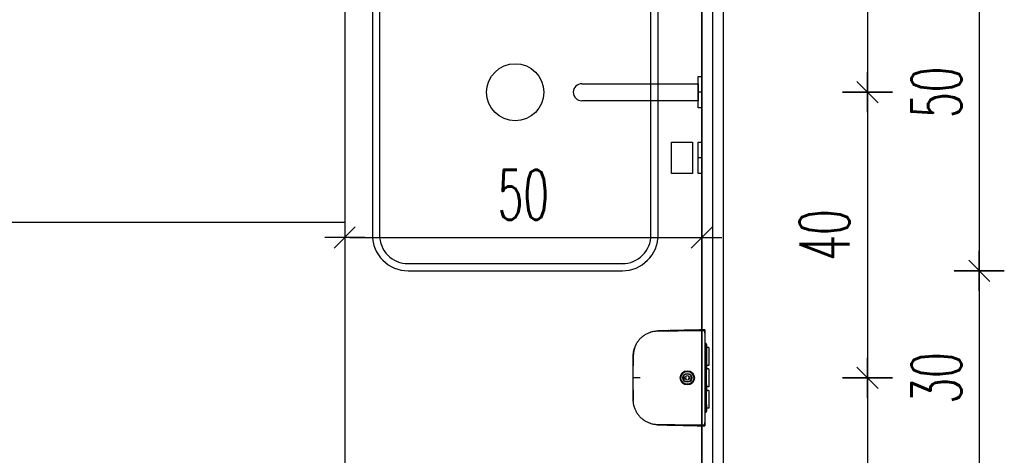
# Model space of a CAD drawing. Header units: centimetres. Extents: x -15121 to 30567, y -60641 to 0.
# Tile 151 of 256: x 6573 to 6711, y -24754 to -24693. Entities that reach past the tile are written whole.
import ezdxf

# ---------------------------------------------------------------- set-up
doc = ezdxf.new("R2010")
doc.units = ezdxf.units.CM
doc.header["$LTSCALE"] = 60
for name, color, linetype in [('AIKA podłoga wc pod meble', 8, 'Continuous'), ('AIKA TYNK', 5, 'Continuous'), ('AIKA widoki wymiarowanie', 7, 'Continuous'), ('AIKA widokowe', 7, 'Continuous'), ('AIKA ŚCIANA', 8, 'Continuous'), ('widokowe', 7, 'Continuous')]:
    doc.layers.add(name, color=color, linetype=linetype)
doc.styles.add('wymiar', font='txt.shx', dxfattribs={"width": 0.6})
doc.dimstyles.new('Dwudziestka', dxfattribs={"dimtxt": 7, "dimasz": 0.7, "dimexe": 5, "dimexo": 0, "dimgap": 2.5, "dimtad": 1, "dimtoh": 1, "dimdec": 3, "dimrnd": 0.5, "dimdsep": 46, "dimtxsty": 'wymiar', "dimblk": 'znacznik', "dimcen": 0, "dimdle": 5, "dimse1": 1, "dimse2": 1, "dimclrd": 256, "dimclre": 256, "dimclrt": 256, "dimadec": 0, "dimazin": 0, "dimtfac": 0.4, "dimtdec": 3, "dimtix": 1, "dimtofl": 0, "dimtmove": 2, "dimatfit": 3, "dimldrblk": 'znacznik', "dimfxl": 1, "dimtolj": 1, "dimarcsym": 0})

# ---------------------------------------------------------------- blocks, each defined once
blk = doc.blocks.new('SL umywalka 50 top')
at = {"layer": 'AIKA widokowe'}
for points in [[(-20, -39), (20, -39, 0.414214), (25, -34), (25, -4, 0.414214), (20, 1), (-20, 1, 0.414214), (-25, -4), (-25, -34, 0.414214)], [(-20, -38), (20, -38, 0.414214), (24, -34), (24, -4, 0.414214), (20, 0), (-20, 0, 0.414214), (-24, -4), (-24, -34, 0.414214)]]:
    blk.add_lwpolyline(points, format="xyb", close=True, dxfattribs=at)
blk.add_circle((0, -19), 4, dxfattribs=at)
blk = doc.blocks.new('SL dozownik góra')
at = {"layer": 'AIKA widokowe'}
for p, q in [((-9.48, -0.03), (-9.48, 0.01)), ((-9.38, -0.03), (-9.38, 0.01)), ((-9.26, 0.01), (-9.37, 0.01)), ((-9.28, 0.21), (-8.58, 0.21)), ((-8.58, 0.11), (-9.28, 0.11)), ((-9.15, 0.11), (-9.15, -0.03)), ((-8.88, 0.45), (-8.88, 0.51)), ((-8.88, 0.51), (-6.38, 0.51)), ((-8.88, 0.45), (-8.88, 0.24)), ((-8.88, 0.21), (-8.88, 0.24)), ((-8.83, -0.03), (-8.83, 0.11)), ((-8.58, 0.21), (-8.48, 0.21)), ((-8.48, 0.11), (-8.58, 0.11)), ((-8.48, 0.21), (-8.38, 0.21)), ((-8.48, 0.11), (-8.48, 0.21)), ((-8.38, 0.11), (-8.48, 0.11)), ((-8.38, 0.21), (-6.58, 0.21)), ((-8.38, 0.11), (-6.58, 0.11)), ((-6.63, 0.11), (-6.63, -0.04)), ((-6.63, 0.11), (-6.63, 0.11)), ((-6.58, 0.21), (-6.48, 0.21)), ((-6.48, 0.11), (-6.58, 0.11)), ((-6.48, 0.21), (-6.38, 0.21)), ((-6.48, 0.21), (-6.48, 0.11)), ((-6.38, 0.11), (-6.48, 0.11)), ((-6.38, 0.51), (-6.38, 0.45)), ((-6.38, 0.45), (-6.38, 0.24)), ((-6.38, 0.24), (-6.38, 0.21)), ((-6.38, 0.21), (-5.75, 0.21)), ((-5.75, 0.11), (-6.38, 0.11)), ((-6.13, 0.11), (-6.13, 0.1)), ((-6.13, 0.11), (-6.13, 0.11)), ((-6.13, 0.1), (-5.72, 0.1)), ((-5.88, 0.45), (-5.88, 0.51)), ((-5.88, 0.51), (-3.38, 0.51)), ((-5.88, 0.45), (-5.88, 0.24)), ((-5.88, 0.21), (-5.88, 0.24)), ((-3.63, 0.21), (-5.75, 0.21)), ((-5.68, 0.08), (-5.57, -0.03)), ((-5.43, -0.03), (-5.61, 0.15)), ((-4.71, 0.11), (-5.57, 0.11)), ((-5.56, 0.1), (-4.93, 0.1)), ((-4.93, 0.1), (-4.93, 0.11)), ((-4.93, 0.11), (-4.93, 0.11)), ((-4.66, 0.16), (-4.85, -0.03)), ((-3.63, 0.11), (-4.31, 0.11)), ((-3.13, 0.1), (-4.3, 0.1)), ((-3.63, 0.21), (-3.43, 0.21)), ((-3.43, 0.11), (-3.63, 0.11)), ((-3.43, 0.21), (-3.23, 0.21)), ((-3.43, 0.11), (-3.43, 0.21)), ((-3.23, 0.11), (-3.43, 0.11)), ((-3.38, 0.51), (-3.38, 0.45)), ((-3.38, 0.45), (-3.38, 0.24)), ((-3.38, 0.24), (-3.38, 0.21)), ((-3.23, 0.21), (-2.88, 0.21)), ((-2.88, 0.11), (-3.23, 0.11)), ((-3.13, 0.11), (-3.13, 0.1)), ((-3.13, 0.11), (-3.13, 0.11)), ((-2.88, 0.45), (-2.88, 0.51)), ((-2.88, 0.51), (-0.38, 0.51)), ((-2.88, 0.45), (-2.88, 0.24)), ((-2.88, 0.21), (-2.88, 0.24)), ((-2.88, 0.21), (-2.78, 0.21)), ((-2.88, 0.11), (-2.78, 0.11)), ((-2.78, 0.21), (-2.68, 0.21)), ((-2.78, 0.21), (-2.78, 0.11)), ((-2.78, 0.11), (-2.68, 0.11)), ((-0.88, 0.21), (-2.68, 0.21)), ((-0.88, 0.11), (-2.68, 0.11)), ((-2.63, 0.11), (-2.63, -0.04)), ((-2.63, 0.11), (-2.63, 0.11)), ((-0.88, 0.21), (-0.78, 0.21)), ((-0.88, 0.11), (-0.78, 0.11)), ((-0.78, 0.21), (-0.68, 0.21)), ((-0.78, 0.11), (-0.78, 0.21)), ((-0.78, 0.11), (-0.68, 0.11)), ((-0.68, 0.21), (0.02, 0.21)), ((0.02, 0.11), (-0.68, 0.11)), ((-0.43, 0.11), (-0.43, -0.03)), ((-0.38, 0.51), (-0.38, 0.45)), ((-0.38, 0.45), (-0.38, 0.24)), ((-0.38, 0.24), (-0.38, 0.21)), ((-0.11, 0.11), (-0.11, -0.03)), ((0.11, 0.01), (0, 0.01)), ((0.12, 0.01), (0.12, -0.03)), ((0.22, 0.01), (0.22, -0.03)), ((-4.75, -2.24), (-4.75, -2.09)), ((-4.5, -2.09), (-4.75, -2.09)), ((-4.75, -2.26), (-4.75, -2.24)), ((-4.75, -2.73), (-4.75, -2.71)), ((-4.75, -2.89), (-4.75, -2.73)), ((-4.5, -2.24), (-4.5, -2.09)), ((-4.5, -2.24), (-4.5, -2.26)), ((-4.5, -2.71), (-4.5, -2.73)), ((-4.5, -2.89), (-4.5, -2.73)), ((-4.5, -2.89), (-4.75, -2.89)), ((-11.26, -4.31), (-11.26, -4.31)), ((-11.24, -5.15), (-11.24, -5.15)), ((1.98, -5.15), (1.98, -5.15)), ((2, -4.31), (2, -4.31)), ((-11.21, -6.37), (-11.21, -6.52)), ((-11.21, -6.38), (-11.21, -6.5))]:
    blk.add_line(p, q, dxfattribs=at)
for radius in [1, 0.9, 0.625, 0.575]:
    blk.add_circle((-4.63, -2.49), radius, dxfattribs=at)
for centre, radius, start, end in [((-9.28, 0.01), 0.2, 90, 180), ((-9.28, 0.01), 0.1, 90, 180), ((-9.37, 0), 0.009, 90, 180), ((-9.26, 0), 0.009, 0, 90), ((-5.75, 0.01), 0.2, 45, 90), ((-5.75, 0.01), 0.1, 45, 90), ((-4.59, 0.09), 0.1, 85.8328, 135), ((-4.63, -0.46), 0.65, 42.186, 85.8328), ((0, 0), 0.009, 90, 180), ((0.02, 0.01), 0.2, 0, 90), ((0.02, 0.01), 0.1, 0, 90), ((0.11, 0), 0.009, 0, 90), ((-4.63, -2.49), 0.275, 117.0357, 242.9643), ((-4.63, -2.49), 0.256, 60.7941, 119.2059), ((-4.63, -2.49), 0.256, 240.7941, 299.2059), ((-4.63, -2.49), 0.275, 297.0357, 62.9643), ((-11.24, -4.31), 0.02, 182.1155, 232.6601), ((-11.22, -5.15), 0.02, 141.303, 181.3577), ((1.96, -5.15), 0.02, 358.8409, 39.0533), ((1.98, -4.31), 0.02, 307.0927, 359.643), ((-7.68, -6.49), 3.52, 180.5, 180.9111), ((-1.57, -6.49), 3.52, 356.2472, 359.5), ((-1.57, -6.49), 3.52, 356.0961, 359.4538)]:
    blk.add_arc(centre, radius, start, end, dxfattribs=at)
for points, degree in [([(-11.35, -0.03), (-11.35, -0.03), (-11.27, -0.03)], 2), ([(-10.88, -0.04), (-11.01, -0.03), (-11.13, -0.03), (-11.26, -0.03)], 3), ([(-10.29, -0.03), (-7.46, -0.03), (-4.63, -0.03)], 2), ([(-4.63, -0.03), (-1.8, -0.03), (1.03, -0.03)], 2), ([(2, -0.03), (1.87, -0.03), (1.75, -0.03), (1.63, -0.04)], 3), ([(2.02, -0.03), (2.09, -0.03), (2.09, -0.03)], 2), ([(-0.02, -9.7), (0, -9.69), (0.01, -9.69), (0.03, -9.68)], 3)]:
    blk.add_open_spline(points, degree=degree, dxfattribs=at)
for points, knots in [([(-11.35, -0.03), (-11.35, -0.27), (-11.33, -0.75), (-11.32, -1.44), (-11.31, -2.07), (-11.29, -2.65), (-11.28, -3.16), (-11.27, -3.62), (-11.26, -4), (-11.26, -4.22), (-11.26, -4.31)], [0, 0, 0, 0, 0.174298, 0.335211, 0.482738, 0.616879, 0.737634, 0.845004, 0.938988, 1, 1, 1, 1]), ([(-11.27, -0.03), (-11.27, -0.03), (-11.27, -0.03), (-11.26, -0.03), (-11.26, -0.03), (-11.25, -0.03), (-11.24, -0.03), (-11.22, -0.03), (-11.22, -0.03), (-11.21, -0.03), (-11.2, -0.03), (-11.18, -0.03), (-11.17, -0.03), (-11.14, -0.03), (-11.12, -0.03), (-11.09, -0.03), (-11.07, -0.03), (-11.04, -0.03), (-11.04, -0.03), (-11.03, -0.03), (-11.01, -0.03), (-10.99, -0.03), (-10.96, -0.03), (-10.91, -0.03), (-10.86, -0.03), (-10.82, -0.03), (-10.81, -0.03), (-10.79, -0.03), (-10.78, -0.03), (-10.77, -0.03), (-10.76, -0.03), (-10.73, -0.03), (-10.7, -0.03), (-10.64, -0.03), (-10.61, -0.03), (-10.55, -0.03), (-10.52, -0.03), (-10.48, -0.03), (-10.47, -0.03), (-10.45, -0.03), (-10.43, -0.03), (-10.4, -0.03), (-10.36, -0.03), (-10.32, -0.03), (-10.29, -0.03)], [0, 0, 0, 0, 0.0625, 0.0625, 0.125, 0.125, 0.1875, 0.1875, 0.21875, 0.21875, 0.25, 0.25, 0.3125, 0.3125, 0.375, 0.375, 0.4375, 0.4375, 0.453125, 0.453125, 0.46875, 0.5, 0.5, 0.5625, 0.625, 0.625, 0.65625, 0.65625, 0.671875, 0.671875, 0.6875, 0.6875, 0.75, 0.75, 0.8125, 0.8125, 0.875, 0.875, 0.890625, 0.890625, 0.90625, 0.9375, 0.9375, 1, 1, 1, 1]), ([(-4.63, -10.06), (-5.26, -10.06), (-5.9, -10.06), (-6.69, -10.06), (-6.93, -10.06), (-7.21, -10.06), (-7.33, -10.06), (-7.41, -10.06), (-7.45, -10.06), (-7.53, -10.06), (-7.59, -10.06), (-7.65, -10.06), (-7.68, -10.06), (-7.7, -10.06), (-7.76, -10.06), (-7.8, -10.05), (-7.86, -10.05), (-7.88, -10.05), (-7.92, -10.05), (-7.94, -10.05), (-8.04, -10.04), (-8.12, -10.03), (-8.28, -10.01), (-8.35, -10), (-8.47, -9.97), (-8.51, -9.96), (-8.57, -9.95), (-8.58, -9.94), (-8.62, -9.93), (-8.64, -9.93), (-8.74, -9.9), (-8.81, -9.88), (-8.96, -9.82), (-9.03, -9.79), (-9.18, -9.73), (-9.25, -9.7), (-9.39, -9.63), (-9.46, -9.59), (-9.56, -9.53), (-9.59, -9.5), (-9.64, -9.47), (-9.66, -9.46), (-9.69, -9.44), (-9.71, -9.43), (-9.79, -9.37), (-9.85, -9.32), (-9.97, -9.22), (-10.03, -9.17), (-10.15, -9.07), (-10.2, -9.01), (-10.31, -8.9), (-10.36, -8.84), (-10.44, -8.74), (-10.46, -8.71), (-10.49, -8.67), (-10.5, -8.67), (-10.51, -8.65), (-10.53, -8.63), (-10.54, -8.6), (-10.6, -8.52), (-10.64, -8.46), (-10.73, -8.32), (-10.8, -8.19), (-10.87, -8.04), (-10.94, -7.9), (-10.97, -7.83), (-11.01, -7.72), (-11.02, -7.68), (-11.03, -7.63), (-11.04, -7.62), (-11.04, -7.6), (-11.05, -7.58), (-11.06, -7.55), (-11.09, -7.45), (-11.11, -7.38), (-11.14, -7.22), (-11.15, -7.15), (-11.18, -6.99), (-11.19, -6.91), (-11.2, -6.8), (-11.2, -6.76), (-11.2, -6.7), (-11.2, -6.68), (-11.2, -6.64), (-11.2, -6.62), (-11.2, -6.58), (-11.2, -6.56), (-11.21, -6.52), (-11.21, -6.49), (-11.21, -6.45), (-11.21, -6.41), (-11.21, -6.39), (-11.21, -6.33), (-11.21, -6.29), (-11.21, -6.21), (-11.21, -6.17), (-11.21, -5.98), (-11.21, -5.82), (-11.22, -5.04), (-11.23, -4.41), (-11.24, -3.16), (-11.25, -2.53), (-11.26, -1.28), (-11.27, -0.65), (-11.27, -0.03)], [0, 0, 0, 0, 0.125, 0.125, 0.15625, 0.171875, 0.179687, 0.179687, 0.1875, 0.1875, 0.195312, 0.199219, 0.199219, 0.203125, 0.203125, 0.210937, 0.210937, 0.214844, 0.214844, 0.21875, 0.21875, 0.234375, 0.234375, 0.25, 0.25, 0.257812, 0.257812, 0.261719, 0.261719, 0.265625, 0.265625, 0.28125, 0.28125, 0.296875, 0.296875, 0.3125, 0.3125, 0.328125, 0.328125, 0.335937, 0.335937, 0.339844, 0.339844, 0.34375, 0.34375, 0.359375, 0.359375, 0.375, 0.375, 0.390625, 0.390625, 0.40625, 0.40625, 0.414062, 0.414062, 0.416016, 0.416016, 0.417969, 0.421875, 0.421875, 0.4375, 0.4375, 0.453125, 0.46875, 0.46875, 0.484375, 0.484375, 0.492187, 0.492187, 0.494141, 0.494141, 0.496094, 0.5, 0.5, 0.515625, 0.515625, 0.53125, 0.53125, 0.546875, 0.546875, 0.554687, 0.554687, 0.558594, 0.558594, 0.5625, 0.5625, 0.566406, 0.566406, 0.570312, 0.574219, 0.574219, 0.578125, 0.578125, 0.585937, 0.585937, 0.59375, 0.59375, 0.625, 0.625, 0.75, 0.75, 0.875, 0.875, 1, 1, 1, 1]), ([(2.02, -0.03), (2.01, -0.65), (2, -1.28), (1.99, -2.53), (1.98, -3.16), (1.97, -4.41), (1.96, -5.04), (1.95, -5.82), (1.95, -5.98), (1.95, -6.17), (1.95, -6.21), (1.95, -6.29), (1.95, -6.33), (1.95, -6.39), (1.95, -6.41), (1.95, -6.45), (1.95, -6.49), (1.95, -6.52), (1.95, -6.56), (1.95, -6.58), (1.95, -6.62), (1.95, -6.64), (1.94, -6.68), (1.94, -6.7), (1.94, -6.76), (1.94, -6.8), (1.93, -6.91), (1.92, -6.99), (1.9, -7.15), (1.88, -7.22), (1.85, -7.38), (1.83, -7.45), (1.8, -7.55), (1.79, -7.58), (1.79, -7.6), (1.78, -7.62), (1.78, -7.63), (1.76, -7.68), (1.75, -7.72), (1.71, -7.83), (1.68, -7.9), (1.61, -8.04), (1.55, -8.19), (1.47, -8.32), (1.39, -8.46), (1.34, -8.52), (1.29, -8.6), (1.27, -8.63), (1.25, -8.65), (1.24, -8.67), (1.23, -8.67), (1.2, -8.71), (1.18, -8.74), (1.1, -8.84), (1.05, -8.9), (0.94, -9.01), (0.89, -9.07), (0.77, -9.17), (0.71, -9.22), (0.59, -9.32), (0.53, -9.37), (0.45, -9.43), (0.43, -9.44), (0.4, -9.46), (0.38, -9.47), (0.33, -9.5), (0.3, -9.53), (0.2, -9.59), (0.13, -9.63), (-0.01, -9.7), (-0.08, -9.73), (-0.22, -9.79), (-0.3, -9.82), (-0.45, -9.88), (-0.52, -9.9), (-0.62, -9.93), (-0.64, -9.93), (-0.67, -9.94), (-0.69, -9.95), (-0.75, -9.96), (-0.79, -9.97), (-0.91, -10), (-0.98, -10.01), (-1.14, -10.03), (-1.22, -10.04), (-1.32, -10.05), (-1.34, -10.05), (-1.38, -10.05), (-1.39, -10.05), (-1.45, -10.05), (-1.49, -10.06), (-1.55, -10.06), (-1.57, -10.06), (-1.61, -10.06), (-1.67, -10.06), (-1.73, -10.06), (-1.81, -10.06), (-1.85, -10.06), (-1.93, -10.06), (-2.05, -10.06), (-2.33, -10.06), (-2.57, -10.06), (-3.36, -10.06), (-3.99, -10.06), (-4.63, -10.06)], [0, 0, 0, 0, 0.125, 0.125, 0.25, 0.25, 0.375, 0.375, 0.40625, 0.40625, 0.414063, 0.414063, 0.421875, 0.421875, 0.425781, 0.425781, 0.429688, 0.433594, 0.433594, 0.4375, 0.4375, 0.441406, 0.441406, 0.445313, 0.445313, 0.453125, 0.453125, 0.46875, 0.46875, 0.484375, 0.484375, 0.5, 0.5, 0.503906, 0.505859, 0.505859, 0.507813, 0.507813, 0.515625, 0.515625, 0.53125, 0.53125, 0.546875, 0.5625, 0.5625, 0.578125, 0.578125, 0.582031, 0.583984, 0.583984, 0.585938, 0.585938, 0.59375, 0.59375, 0.609375, 0.609375, 0.625, 0.625, 0.640625, 0.640625, 0.65625, 0.65625, 0.660156, 0.660156, 0.664063, 0.664063, 0.671875, 0.671875, 0.6875, 0.6875, 0.703125, 0.703125, 0.71875, 0.71875, 0.734375, 0.734375, 0.738281, 0.738281, 0.742188, 0.742188, 0.75, 0.75, 0.765625, 0.765625, 0.78125, 0.78125, 0.785156, 0.785156, 0.789063, 0.789063, 0.796875, 0.796875, 0.800781, 0.800781, 0.804688, 0.8125, 0.8125, 0.820313, 0.820313, 0.828125, 0.84375, 0.875, 0.875, 1, 1, 1, 1]), ([(1.03, -0.03), (1.07, -0.03), (1.1, -0.03), (1.15, -0.03), (1.17, -0.03), (1.19, -0.03), (1.21, -0.03), (1.22, -0.03), (1.26, -0.03), (1.29, -0.03), (1.35, -0.03), (1.38, -0.03), (1.44, -0.03), (1.47, -0.03), (1.5, -0.03), (1.51, -0.03), (1.52, -0.03), (1.53, -0.03), (1.55, -0.03), (1.56, -0.03), (1.6, -0.03), (1.66, -0.03), (1.7, -0.03), (1.74, -0.03), (1.75, -0.03), (1.77, -0.03), (1.78, -0.03), (1.78, -0.03), (1.81, -0.03), (1.83, -0.03), (1.86, -0.03), (1.88, -0.03), (1.91, -0.03), (1.93, -0.03), (1.94, -0.03), (1.95, -0.03), (1.96, -0.03), (1.97, -0.03), (1.98, -0.03), (1.99, -0.03), (2, -0.03), (2.01, -0.03), (2.01, -0.03), (2.02, -0.03), (2.02, -0.03)], [0, 0, 0, 0, 0.0625, 0.0625, 0.09375, 0.109375, 0.109375, 0.125, 0.125, 0.1875, 0.1875, 0.25, 0.25, 0.3125, 0.3125, 0.328125, 0.328125, 0.34375, 0.34375, 0.375, 0.375, 0.4375, 0.5, 0.5, 0.53125, 0.546875, 0.546875, 0.5625, 0.5625, 0.625, 0.625, 0.6875, 0.6875, 0.75, 0.75, 0.78125, 0.78125, 0.8125, 0.8125, 0.875, 0.875, 0.9375, 0.9375, 1, 1, 1, 1]), ([(2, -4.31), (2, -4.28), (2, -4.08), (2.01, -3.68), (2.02, -3.07), (2.04, -2.41), (2.06, -1.67), (2.07, -0.87), (2.09, -0.32), (2.09, -0.03)], [0, 0, 0, 0, 0.017073, 0.142038, 0.282546, 0.438596, 0.610188, 0.797323, 1, 1, 1, 1]), ([(-11.25, -4.31), (-11.25, -4.31), (-11.25, -4.31), (-11.25, -4.31), (-11.25, -4.31), (-11.25, -4.31), (-11.25, -4.31), (-11.25, -4.31), (-11.25, -4.32), (-11.25, -4.32), (-11.25, -4.33), (-11.25, -4.34), (-11.25, -4.34), (-11.25, -4.35), (-11.25, -4.35), (-11.25, -4.36), (-11.25, -4.38), (-11.25, -4.39), (-11.25, -4.41), (-11.25, -4.41), (-11.24, -4.42), (-11.24, -4.42), (-11.24, -4.43), (-11.24, -4.44), (-11.24, -4.45), (-11.24, -4.47), (-11.24, -4.49), (-11.24, -4.52), (-11.24, -4.53), (-11.24, -4.53), (-11.24, -4.54), (-11.24, -4.54), (-11.24, -4.55), (-11.24, -4.56), (-11.24, -4.58), (-11.24, -4.6), (-11.24, -4.63), (-11.24, -4.65), (-11.24, -4.66), (-11.24, -4.67), (-11.24, -4.68), (-11.24, -4.68), (-11.24, -4.7), (-11.24, -4.71), (-11.24, -4.74), (-11.24, -4.75), (-11.24, -4.78), (-11.24, -4.79), (-11.24, -4.82), (-11.24, -4.82), (-11.24, -4.84), (-11.24, -4.84), (-11.24, -4.86), (-11.24, -4.89), (-11.24, -4.91), (-11.23, -4.93), (-11.23, -4.94), (-11.23, -4.95), (-11.23, -4.95), (-11.23, -4.95), (-11.23, -4.97), (-11.23, -4.99), (-11.23, -5.01), (-11.23, -5.03), (-11.23, -5.04), (-11.23, -5.05), (-11.23, -5.06), (-11.23, -5.06), (-11.23, -5.07), (-11.23, -5.07), (-11.23, -5.08), (-11.23, -5.1), (-11.23, -5.11), (-11.23, -5.12), (-11.23, -5.12), (-11.23, -5.12), (-11.23, -5.12), (-11.23, -5.13), (-11.23, -5.13), (-11.23, -5.13), (-11.23, -5.14), (-11.23, -5.14), (-11.23, -5.15), (-11.23, -5.15), (-11.23, -5.15)], [0, 0, 0, 0, 0.03125, 0.03125, 0.039062, 0.039062, 0.046875, 0.0625, 0.0625, 0.09375, 0.125, 0.125, 0.140625, 0.140625, 0.15625, 0.15625, 0.1875, 0.21875, 0.21875, 0.234375, 0.242187, 0.242187, 0.25, 0.25, 0.28125, 0.28125, 0.3125, 0.34375, 0.34375, 0.351562, 0.351562, 0.359375, 0.359375, 0.375, 0.375, 0.40625, 0.4375, 0.4375, 0.453125, 0.460937, 0.460937, 0.46875, 0.46875, 0.5, 0.5, 0.53125, 0.53125, 0.5625, 0.5625, 0.578125, 0.578125, 0.59375, 0.59375, 0.625, 0.65625, 0.65625, 0.671875, 0.671875, 0.679687, 0.679687, 0.6875, 0.71875, 0.75, 0.75, 0.78125, 0.78125, 0.789062, 0.789062, 0.796875, 0.8125, 0.8125, 0.84375, 0.875, 0.875, 0.890625, 0.890625, 0.898437, 0.898437, 0.90625, 0.90625, 0.9375, 0.96875, 0.96875, 1, 1, 1, 1]), ([(-11.24, -5.15), (-11.24, -5.15), (-11.24, -5.15), (-11.24, -5.14), (-11.24, -5.14), (-11.24, -5.14), (-11.24, -5.14), (-11.24, -5.14), (-11.24, -5.14), (-11.24, -5.13), (-11.24, -5.12), (-11.24, -5.11), (-11.24, -5.11), (-11.24, -5.1), (-11.24, -5.1), (-11.24, -5.09), (-11.24, -5.08), (-11.24, -5.06), (-11.24, -5.05), (-11.24, -5.04), (-11.24, -5.03), (-11.24, -5.03), (-11.24, -5.03), (-11.24, -5.01), (-11.24, -5), (-11.24, -4.98), (-11.24, -4.96), (-11.24, -4.94), (-11.24, -4.92), (-11.24, -4.92), (-11.24, -4.91), (-11.24, -4.91), (-11.24, -4.9), (-11.24, -4.89), (-11.24, -4.87), (-11.24, -4.85), (-11.24, -4.82), (-11.24, -4.8), (-11.24, -4.79), (-11.24, -4.78), (-11.24, -4.77), (-11.24, -4.77), (-11.24, -4.75), (-11.24, -4.74), (-11.25, -4.71), (-11.25, -4.7), (-11.25, -4.67), (-11.25, -4.66), (-11.25, -4.64), (-11.25, -4.63), (-11.25, -4.62), (-11.25, -4.61), (-11.25, -4.59), (-11.25, -4.57), (-11.25, -4.54), (-11.25, -4.52), (-11.25, -4.52), (-11.25, -4.51), (-11.25, -4.5), (-11.25, -4.5), (-11.25, -4.48), (-11.25, -4.46), (-11.25, -4.44), (-11.25, -4.42), (-11.25, -4.41), (-11.25, -4.4), (-11.25, -4.4), (-11.25, -4.39), (-11.25, -4.39), (-11.25, -4.38), (-11.25, -4.37), (-11.25, -4.36), (-11.25, -4.34), (-11.25, -4.34), (-11.25, -4.33), (-11.25, -4.33), (-11.25, -4.33), (-11.25, -4.33), (-11.25, -4.33), (-11.25, -4.32), (-11.25, -4.31), (-11.25, -4.31), (-11.25, -4.31), (-11.25, -4.31), (-11.25, -4.31)], [0, 0, 0, 0, 0.023159, 0.023159, 0.031037, 0.031037, 0.038915, 0.05467, 0.05467, 0.086181, 0.117692, 0.117692, 0.133448, 0.133448, 0.149203, 0.149203, 0.180714, 0.212225, 0.212225, 0.227981, 0.235858, 0.235858, 0.243736, 0.243736, 0.275247, 0.275247, 0.306758, 0.338269, 0.338269, 0.346147, 0.346147, 0.354025, 0.354025, 0.36978, 0.36978, 0.401291, 0.432802, 0.432802, 0.448558, 0.456435, 0.456435, 0.464313, 0.464313, 0.495824, 0.495824, 0.527335, 0.527335, 0.558846, 0.558846, 0.574602, 0.574602, 0.590357, 0.590357, 0.621868, 0.653379, 0.653379, 0.669135, 0.669135, 0.677012, 0.677012, 0.68489, 0.716401, 0.747912, 0.747912, 0.779423, 0.779423, 0.787301, 0.787301, 0.795179, 0.810934, 0.810934, 0.842445, 0.873956, 0.873956, 0.889712, 0.889712, 0.897589, 0.897589, 0.905467, 0.905467, 0.936978, 0.968489, 0.968489, 1, 1, 1, 1]), ([(-11.24, -5.15), (-11.24, -5.15), (-11.24, -5.18), (-11.23, -5.23), (-11.23, -5.29), (-11.23, -5.35), (-11.23, -5.43), (-11.23, -5.52), (-11.23, -5.6), (-11.22, -5.68), (-11.22, -5.77), (-11.22, -5.85), (-11.22, -5.93), (-11.22, -6.01), (-11.22, -6.08), (-11.21, -6.15), (-11.21, -6.22), (-11.21, -6.28), (-11.21, -6.34), (-11.21, -6.4), (-11.21, -6.45), (-11.21, -6.5), (-11.21, -6.55), (-11.2, -6.58), (-11.2, -6.61), (-11.2, -6.62)], [0, 0, 0, 0, 0.001486, 0.007177, 0.011069, 0.015278, 0.025345, 0.038385, 0.054841, 0.074931, 0.098773, 0.130706, 0.167697, 0.209788, 0.257008, 0.309376, 0.366907, 0.429612, 0.497499, 0.570576, 0.648846, 0.732314, 0.820984, 0.914859, 1, 1, 1, 1]), ([(1.95, -6.62), (1.95, -6.62), (1.95, -6.61), (1.95, -6.6), (1.95, -6.58), (1.95, -6.56), (1.95, -6.55), (1.95, -6.53), (1.95, -6.5), (1.95, -6.48), (1.95, -6.46), (1.95, -6.43), (1.95, -6.4), (1.95, -6.37), (1.95, -6.34), (1.95, -6.31), (1.95, -6.28), (1.95, -6.24), (1.95, -6.21), (1.96, -6.18), (1.96, -6.16), (1.96, -6.14), (1.96, -6.13), (1.96, -6.11), (1.96, -6.08), (1.96, -6.02), (1.96, -5.94), (1.96, -5.83), (1.97, -5.66), (1.97, -5.43), (1.98, -5.24), (1.98, -5.15)], [0, 0, 0, 0, 0.083134, 0.174265, 0.26017, 0.340849, 0.416304, 0.486534, 0.551541, 0.611325, 0.665887, 0.71523, 0.759355, 0.798265, 0.831967, 0.860466, 0.881145, 0.897866, 0.910656, 0.919582, 0.922656, 0.924885, 0.92574, 0.92648, 0.928779, 0.933035, 0.939253, 0.947434, 0.957578, 0.977893, 1, 1, 1, 1]), ([(1.97, -5.15), (1.97, -5.15), (1.97, -5.15), (1.97, -5.14), (1.97, -5.14), (1.97, -5.13), (1.97, -5.13), (1.97, -5.13), (1.97, -5.12), (1.97, -5.12), (1.97, -5.12), (1.97, -5.12), (1.97, -5.11), (1.97, -5.1), (1.97, -5.08), (1.97, -5.07), (1.97, -5.07), (1.97, -5.06), (1.97, -5.06), (1.97, -5.05), (1.98, -5.04), (1.98, -5.03), (1.98, -5.01), (1.98, -4.99), (1.98, -4.97), (1.98, -4.95), (1.98, -4.95), (1.98, -4.95), (1.98, -4.94), (1.98, -4.93), (1.98, -4.91), (1.98, -4.89), (1.98, -4.86), (1.98, -4.84), (1.98, -4.84), (1.98, -4.82), (1.98, -4.82), (1.98, -4.79), (1.98, -4.78), (1.98, -4.75), (1.98, -4.74), (1.98, -4.71), (1.98, -4.7), (1.98, -4.68), (1.98, -4.68), (1.98, -4.67), (1.98, -4.66), (1.98, -4.65), (1.98, -4.63), (1.98, -4.6), (1.98, -4.58), (1.98, -4.56), (1.98, -4.55), (1.98, -4.54), (1.98, -4.54), (1.98, -4.53), (1.98, -4.53), (1.98, -4.52), (1.99, -4.49), (1.99, -4.47), (1.99, -4.45), (1.99, -4.44), (1.99, -4.43), (1.99, -4.42), (1.99, -4.42), (1.99, -4.41), (1.99, -4.41), (1.99, -4.39), (1.99, -4.38), (1.99, -4.36), (1.99, -4.35), (1.99, -4.35), (1.99, -4.34), (1.99, -4.34), (1.99, -4.33), (1.99, -4.32), (1.99, -4.32), (1.99, -4.31), (1.99, -4.31), (1.99, -4.31), (1.99, -4.31), (1.99, -4.31), (1.99, -4.31), (1.99, -4.31), (1.99, -4.31)], [0, 0, 0, 0, 0.03125, 0.03125, 0.0625, 0.09375, 0.09375, 0.101563, 0.101563, 0.109375, 0.109375, 0.125, 0.125, 0.15625, 0.1875, 0.1875, 0.203125, 0.210938, 0.210938, 0.21875, 0.21875, 0.25, 0.25, 0.28125, 0.3125, 0.320313, 0.320313, 0.328125, 0.328125, 0.34375, 0.34375, 0.375, 0.40625, 0.40625, 0.421875, 0.421875, 0.4375, 0.4375, 0.46875, 0.46875, 0.5, 0.5, 0.53125, 0.53125, 0.539063, 0.539063, 0.546875, 0.5625, 0.5625, 0.59375, 0.625, 0.625, 0.640625, 0.640625, 0.648438, 0.648438, 0.65625, 0.65625, 0.6875, 0.71875, 0.71875, 0.75, 0.75, 0.757813, 0.757813, 0.765625, 0.78125, 0.78125, 0.8125, 0.84375, 0.84375, 0.859375, 0.859375, 0.875, 0.875, 0.90625, 0.9375, 0.9375, 0.953125, 0.960938, 0.960938, 0.96875, 0.96875, 1, 1, 1, 1]), ([(2, -4.31), (2, -4.31), (2, -4.31), (2, -4.31), (2, -4.31), (2, -4.32), (2, -4.33), (2, -4.33), (2, -4.33), (2, -4.33), (2, -4.33), (2, -4.34), (2, -4.34), (2, -4.36), (1.99, -4.37), (1.99, -4.38), (1.99, -4.39), (1.99, -4.39), (1.99, -4.4), (1.99, -4.4), (1.99, -4.41), (1.99, -4.42), (1.99, -4.44), (1.99, -4.46), (1.99, -4.48), (1.99, -4.5), (1.99, -4.5), (1.99, -4.51), (1.99, -4.52), (1.99, -4.52), (1.99, -4.54), (1.99, -4.57), (1.99, -4.59), (1.99, -4.61), (1.99, -4.62), (1.99, -4.63), (1.99, -4.64), (1.99, -4.66), (1.99, -4.67), (1.99, -4.7), (1.99, -4.71), (1.99, -4.74), (1.99, -4.75), (1.99, -4.77), (1.99, -4.77), (1.99, -4.78), (1.99, -4.79), (1.99, -4.8), (1.98, -4.82), (1.98, -4.85), (1.98, -4.87), (1.98, -4.89), (1.98, -4.9), (1.98, -4.91), (1.98, -4.91), (1.98, -4.92), (1.98, -4.92), (1.98, -4.94), (1.98, -4.96), (1.98, -4.98), (1.98, -5), (1.98, -5.01), (1.98, -5.03), (1.98, -5.03), (1.98, -5.03), (1.98, -5.04), (1.98, -5.05), (1.98, -5.06), (1.98, -5.08), (1.98, -5.09), (1.98, -5.1), (1.98, -5.1), (1.98, -5.11), (1.98, -5.11), (1.98, -5.12), (1.98, -5.13), (1.98, -5.14), (1.98, -5.14), (1.98, -5.14), (1.98, -5.14), (1.98, -5.14), (1.98, -5.14), (1.98, -5.15), (1.98, -5.15), (1.98, -5.15)], [0, 0, 0, 0, 0.03178, 0.03178, 0.063561, 0.095341, 0.095341, 0.103286, 0.103286, 0.111231, 0.111231, 0.127121, 0.127121, 0.158902, 0.190682, 0.190682, 0.206572, 0.214517, 0.214517, 0.222462, 0.222462, 0.254243, 0.254243, 0.286023, 0.317803, 0.325748, 0.325748, 0.333693, 0.333693, 0.349583, 0.349583, 0.381364, 0.413144, 0.413144, 0.429034, 0.429034, 0.444924, 0.444924, 0.476705, 0.476705, 0.508485, 0.508485, 0.540265, 0.540265, 0.54821, 0.54821, 0.556156, 0.572046, 0.572046, 0.603826, 0.635606, 0.635606, 0.651496, 0.651496, 0.659442, 0.659442, 0.667387, 0.667387, 0.699167, 0.730947, 0.730947, 0.762728, 0.762728, 0.770673, 0.770673, 0.778618, 0.794508, 0.794508, 0.826288, 0.858069, 0.858069, 0.873959, 0.873959, 0.889849, 0.889849, 0.921629, 0.953409, 0.953409, 0.9693, 0.977245, 0.977245, 0.98519, 0.98519, 1, 1, 1, 1]), ([(-4.63, -9.07), (-4.63, -9.1), (-4.63, -9.14), (-4.63, -9.2), (-4.63, -9.23), (-4.63, -9.3), (-4.63, -9.33), (-4.63, -9.37), (-4.63, -9.37), (-4.63, -9.39), (-4.63, -9.4), (-4.63, -9.42), (-4.63, -9.44), (-4.63, -9.48), (-4.63, -9.54), (-4.63, -9.59), (-4.63, -9.63), (-4.63, -9.65), (-4.63, -9.67), (-4.63, -9.68), (-4.63, -9.69), (-4.63, -9.69), (-4.63, -9.7), (-4.63, -9.72), (-4.63, -9.75), (-4.63, -9.79), (-4.63, -9.82), (-4.63, -9.86), (-4.63, -9.88), (-4.63, -9.9), (-4.63, -9.91), (-4.63, -9.91), (-4.63, -9.92), (-4.63, -9.92), (-4.63, -9.93), (-4.63, -9.94), (-4.63, -9.96), (-4.63, -9.99), (-4.63, -10.01), (-4.63, -10.02), (-4.63, -10.03), (-4.63, -10.03), (-4.63, -10.04), (-4.63, -10.04), (-4.63, -10.04), (-4.63, -10.05), (-4.63, -10.06), (-4.63, -10.06), (-4.63, -10.06)], [0, 0, 0, 0, 0.0625, 0.0625, 0.125, 0.125, 0.1875, 0.1875, 0.203125, 0.203125, 0.21875, 0.21875, 0.25, 0.25, 0.3125, 0.375, 0.375, 0.40625, 0.40625, 0.421875, 0.429687, 0.429687, 0.4375, 0.4375, 0.5, 0.5, 0.5625, 0.5625, 0.625, 0.625, 0.640625, 0.648438, 0.648438, 0.65625, 0.65625, 0.6875, 0.6875, 0.75, 0.8125, 0.8125, 0.84375, 0.84375, 0.859375, 0.859375, 0.875, 0.875, 0.9375, 1, 1, 1, 1]), ([(-9.29, -9.68), (-9.17, -9.74), (-8.93, -9.84), (-8.56, -9.96), (-8.17, -10.03), (-7.78, -10.06), (-7.38, -10.07), (-6.33, -10.1), (-5.42, -10.12), (-4.63, -10.12)], [0, 0, 0, 0, 0.083303, 0.166609, 0.249917, 0.333224, 0.416576, 0.499923, 1, 1, 1, 1]), ([(-4.63, -10.12), (-3.84, -10.12), (-2.92, -10.1), (-1.88, -10.07), (-1.6, -10.06), (-1.45, -10.05), (-1.44, -10.05)], [0, 0, 0, 0, 0.740066, 0.863413, 0.986765, 1, 1, 1, 1])]:
    blk.add_open_spline(points, degree=3, knots=knots, dxfattribs=at)
blk = doc.blocks.new('znacznik')
at = {"color": 0}
for points in [[(0, -5), (0, 5)], [(-4, 0), (4, 0)]]:
    blk.add_lwpolyline(points, dxfattribs=at)
at = {"color": 1}
blk.add_lwpolyline([(-2.12, -2.12), (2.12, 2.12)], dxfattribs=at)
blk = doc.blocks.new('*D6186')
at = {"layer": 'AIKA widoki wymiarowanie', "lineweight": -2, "transparency": 16777216}
blk.add_line((6692.14, -24662.18), (6692.14, -24702.68), dxfattribs=at)
at = {"layer": 'Defpoints', "color": 0, "transparency": 16777216}
for p in [(6659.41, -24661.48), (6642.83, -24703.38), (6692.14, -24703.38)]:
    blk.add_point(p, dxfattribs=at)
at = {"layer": 'AIKA widoki wymiarowanie', "lineweight": -2, "transparency": 16777216, "xscale": 0.7, "yscale": 0.7, "zscale": 0.7}
for p, rotation in [((6692.14, -24661.48), 90), ((6692.14, -24703.38), 270)]:
    blk.add_blockref('znacznik', p, dxfattribs=dict(at, rotation=rotation))
at = {"layer": 'AIKA widoki wymiarowanie', "transparency": 16777216, "insert": (6686.14, -24682.43), "char_height": 7, "attachment_point": 5, "rotation": 90, "style": 'wymiar'}
blk.add_mtext('\\A1;42', dxfattribs=at)
blk = doc.blocks.new('*D6187')
at = {"layer": 'AIKA widoki wymiarowanie', "lineweight": -2, "transparency": 16777216}
blk.add_line((6692.14, -24704.08), (6692.14, -24742.68), dxfattribs=at)
at = {"layer": 'Defpoints', "color": 0, "transparency": 16777216}
for p in [(6642.83, -24703.38), (6660.35, -24743.38), (6692.14, -24743.38)]:
    blk.add_point(p, dxfattribs=at)
at = {"layer": 'AIKA widoki wymiarowanie', "lineweight": -2, "transparency": 16777216, "xscale": 0.7, "yscale": 0.7, "zscale": 0.7}
for p, rotation in [((6692.14, -24703.38), 90), ((6692.14, -24743.38), 270)]:
    blk.add_blockref('znacznik', p, dxfattribs=dict(at, rotation=rotation))
at = {"layer": 'AIKA widoki wymiarowanie', "transparency": 16777216, "insert": (6686.14, -24723.38), "char_height": 7, "attachment_point": 5, "rotation": 90, "style": 'wymiar'}
blk.add_mtext('\\A1;40', dxfattribs=at)
blk = doc.blocks.new('*D6188')
at = {"layer": 'AIKA widoki wymiarowanie', "lineweight": -2, "transparency": 16777216}
blk.add_line((6692.14, -24744.08), (6692.14, -24782.68), dxfattribs=at)
at = {"layer": 'Defpoints', "color": 0, "transparency": 16777216}
for p in [(6660.35, -24743.38), (6642.83, -24783.38), (6692.14, -24783.38)]:
    blk.add_point(p, dxfattribs=at)
at = {"layer": 'AIKA widoki wymiarowanie', "lineweight": -2, "transparency": 16777216, "xscale": 0.7, "yscale": 0.7, "zscale": 0.7}
for p, rotation in [((6692.14, -24743.38), 90), ((6692.14, -24783.38), 270)]:
    blk.add_blockref('znacznik', p, dxfattribs=dict(at, rotation=rotation))
at = {"layer": 'AIKA widoki wymiarowanie', "transparency": 16777216, "insert": (6686.14, -24763.38), "char_height": 7, "attachment_point": 5, "rotation": 90, "style": 'wymiar'}
blk.add_mtext('\\A1;40', dxfattribs=at)
blk = doc.blocks.new('*D6194')
at = {"layer": 'AIKA widoki wymiarowanie', "lineweight": -2, "transparency": 16777216}
blk.add_line((6707.8, -24679.08), (6707.8, -24727.68), dxfattribs=at)
at = {"layer": 'Defpoints', "color": 0, "transparency": 16777216}
for p in [(6642.83, -24678.38), (6642.83, -24728.38), (6707.8, -24728.38)]:
    blk.add_point(p, dxfattribs=at)
at = {"layer": 'AIKA widoki wymiarowanie', "lineweight": -2, "transparency": 16777216, "xscale": 0.7, "yscale": 0.7, "zscale": 0.7}
for p, rotation in [((6707.8, -24678.38), 90), ((6707.8, -24728.38), 270)]:
    blk.add_blockref('znacznik', p, dxfattribs=dict(at, rotation=rotation))
at = {"layer": 'AIKA widoki wymiarowanie', "transparency": 16777216, "insert": (6701.8, -24703.38), "char_height": 7, "attachment_point": 5, "rotation": 90, "style": 'wymiar'}
blk.add_mtext('\\A1;50', dxfattribs=at)
blk = doc.blocks.new('*D6195')
at = {"layer": 'AIKA widoki wymiarowanie', "lineweight": -2, "transparency": 16777216}
blk.add_line((6707.8, -24729.08), (6707.8, -24757.68), dxfattribs=at)
at = {"layer": 'Defpoints', "color": 0, "transparency": 16777216}
for p in [(6642.83, -24728.38), (6642.83, -24758.38), (6707.8, -24758.38)]:
    blk.add_point(p, dxfattribs=at)
at = {"layer": 'AIKA widoki wymiarowanie', "lineweight": -2, "transparency": 16777216, "xscale": 0.7, "yscale": 0.7, "zscale": 0.7}
for p, rotation in [((6707.8, -24728.38), 90), ((6707.8, -24758.38), 270)]:
    blk.add_blockref('znacznik', p, dxfattribs=dict(at, rotation=rotation))
at = {"layer": 'AIKA widoki wymiarowanie', "transparency": 16777216, "insert": (6701.8, -24743.38), "char_height": 7, "attachment_point": 5, "rotation": 90, "style": 'wymiar'}
blk.add_mtext('\\A1;30', dxfattribs=at)
blk = doc.blocks.new('*D6252')
at = {"layer": 'AIKA widoki wymiarowanie', "lineweight": -2, "transparency": 16777216}
blk.add_line((6619.66, -24723.73), (6668.26, -24723.73), dxfattribs=at)
at = {"layer": 'Defpoints', "color": 0, "transparency": 16777216}
for p in [(6668.96, -24723.73), (6668.96, -24732.59), (6618.96, -24738.8)]:
    blk.add_point(p, dxfattribs=at)
at = {"layer": 'AIKA widoki wymiarowanie', "lineweight": -2, "transparency": 16777216, "xscale": 0.7, "yscale": 0.7, "zscale": 0.7, "rotation": 180}
blk.add_blockref('znacznik', (6618.96, -24723.73), dxfattribs=at)
at = {"layer": 'AIKA widoki wymiarowanie', "lineweight": -2, "transparency": 16777216, "xscale": 0.7, "yscale": 0.7, "zscale": 0.7}
blk.add_blockref('znacznik', (6668.96, -24723.73), dxfattribs=at)
at = {"layer": 'AIKA widoki wymiarowanie', "transparency": 16777216, "insert": (6643.96, -24717.73), "char_height": 7, "attachment_point": 5, "style": 'wymiar'}
blk.add_mtext('\\A1;50', dxfattribs=at)

msp = doc.modelspace()

# ---------------------------------------------------------------- linework, layer by layer
at = {"layer": 'AIKA podłoga wc pod meble'}
msp.add_line((6618.9623, -24721.6356), (6114.7386, -24721.6356), dxfattribs=at)
msp.add_lwpolyline([(6471.9623, -24641.4802), (6471.9623, -24661.4802), (6386.9623, -24661.4802), (6386.9623, -24672.9802), (6368.9623, -24672.9802), (6368.9623, -24661.4802), (6061.4623, -24661.4802), (6061.4623, -25085.4802), (6506.4623, -25085.4802), (6506.4623, -24930.4802), (6350.4623, -24930.4802), (6350.4623, -24864.3728), (6368.9623, -24864.3728), (6368.9623, -24762.9802), (6386.9623, -24762.9802), (6386.9623, -24900.4802), (6668.9623, -24900.4802), (6668.9623, -24661.4802), (6572.9623, -24661.4802), (6572.9623, -24641.4802)], close=True, dxfattribs=at)
msp.add_lwpolyline([(6471.9623, -24641.4802), (6471.9623, -24661.4802), (6386.9623, -24661.4802), (6386.9623, -24672.9802), (6368.9623, -24672.9802), (6368.9623, -24661.4802), (6061.4623, -24661.4802), (6061.4623, -25085.4802), (6506.4623, -25085.4802), (6506.4623, -24930.4802), (6350.4623, -24930.4802), (6350.4623, -24864.3728), (6368.9623, -24864.3728), (6368.9623, -24762.9802), (6386.9623, -24762.9802), (6386.9623, -24900.4802), (6668.9623, -24900.4802), (6668.9623, -24661.4802), (6572.9623, -24661.4802), (6572.9623, -24641.4802)], close=True, dxfattribs=at)
at = {"layer": 'AIKA TYNK'}
msp.add_lwpolyline([(6573.9623, -24659.9802), (6670.4623, -24659.9802), (6670.4623, -24900.9934), (6670.4623, -24901.9802), (6385.4623, -24901.9802), (6385.4623, -24769.4802)], dxfattribs=at)
at = {"layer": 'AIKA widokowe'}
msp.add_line((6618.9623, -24661.4802), (6618.9623, -24850.4802), dxfattribs=at)
msp.add_lwpolyline([(6573.9623, -24661.4802), (6668.9623, -24661.4802), (6668.9623, -24900.4802), (6386.9623, -24900.4802), (6386.9623, -24769.4802)], dxfattribs=at)
at = {"layer": 'AIKA ŚCIANA'}
msp.add_lwpolyline([(6573.9623, -24658.4802), (6671.9623, -24658.4802), (6671.9623, -24900.9934), (6671.9623, -24903.4802), (6383.9623, -24903.4802), (6383.9623, -24769.4802)], dxfattribs=at)
at = {"layer": 'widokowe'}
for p, q in [((6652.1623, -24702.1791), (6668.4523, -24702.1791)), ((6668.4523, -24701.1791), (6668.9623, -24701.1791)), ((6668.4523, -24705.5791), (6668.4523, -24701.1791)), ((6668.4523, -24702.1791), (6668.4523, -24704.5791)), ((6668.9623, -24701.1791), (6668.9623, -24705.5791)), ((6668.9623, -24703.3791), (6668.4523, -24703.3791)), ((6668.4523, -24704.5791), (6652.1623, -24704.5791)), ((6668.9623, -24705.5791), (6668.4523, -24705.5791)), ((6664.6958, -24714.7791), (6664.6958, -24710.3791)), ((6664.6958, -24710.3791), (6667.6689, -24710.3791)), ((6667.6689, -24710.3791), (6667.6689, -24714.7791)), ((6668.4523, -24714.7791), (6668.4523, -24710.3791)), ((6668.4523, -24710.3791), (6668.9623, -24710.3791)), ((6668.9623, -24710.3791), (6668.9623, -24714.7791)), ((6668.9623, -24712.5791), (6668.4523, -24712.5791)), ((6667.6689, -24714.7791), (6664.6958, -24714.7791)), ((6668.9623, -24714.7791), (6668.4523, -24714.7791))]:
    msp.add_line(p, q, dxfattribs=at)
msp.add_arc((6652.1623, -24703.3791), 1.2, 90, 270, dxfattribs=at)

# ---------------------------------------------------------------- block references
at = {"layer": 'AIKA widokowe', "color": 8, "rotation": 90}
msp.add_blockref('SL umywalka 50 top', (6623.8327, -24703.3791), dxfattribs=at)
at = {"layer": 'AIKA widokowe', "color": 6, "rotation": 270}
msp.add_blockref('SL dozownik góra', (6669.4183, -24748.0081), dxfattribs=at)

# ---------------------------------------------------------------- dimensions: what is measured, and where the dimension line sits
at = {"layer": 'AIKA widoki wymiarowanie'}
for base, p1, p2, picture, middle in [((6692.1449, -24703.3791), (6659.4135, -24661.4802), (6642.8327, -24703.3791), '*D6186', (6686.1449, -24682.4297)), ((6707.8029, -24728.3791), (6642.8327, -24678.3791), (6642.8327, -24728.3791), '*D6194', (6701.8029, -24703.3791)), ((6692.1449, -24743.3791), (6642.8327, -24703.3791), (6660.3466, -24743.3791), '*D6187', (6686.1449, -24723.3791)), ((6707.8029, -24758.3791), (6642.8327, -24728.3791), (6642.8327, -24758.3791), '*D6195', (6701.8029, -24743.3791)), ((6692.1449, -24783.3791), (6660.3466, -24743.3791), (6642.8327, -24783.3791), '*D6188', (6686.1449, -24763.3791))]:
    dim = msp.add_linear_dim(base=base, p1=p1, p2=p2, angle=90, dimstyle='Dwudziestka', dxfattribs=at)
    dim.commit()
    dim.dimension.update_dxf_attribs({"geometry": picture, "text_midpoint": middle})
dim = msp.add_linear_dim(base=(6668.9623, -24723.7276), p1=(6618.9623, -24738.7973), p2=(6668.9623, -24732.5922), dimstyle='Dwudziestka', dxfattribs=at)
dim.commit()
dim.dimension.update_dxf_attribs({"geometry": '*D6252', "text_midpoint": (6643.9623, -24717.7276)})

doc.saveas('drawing.dxf')
